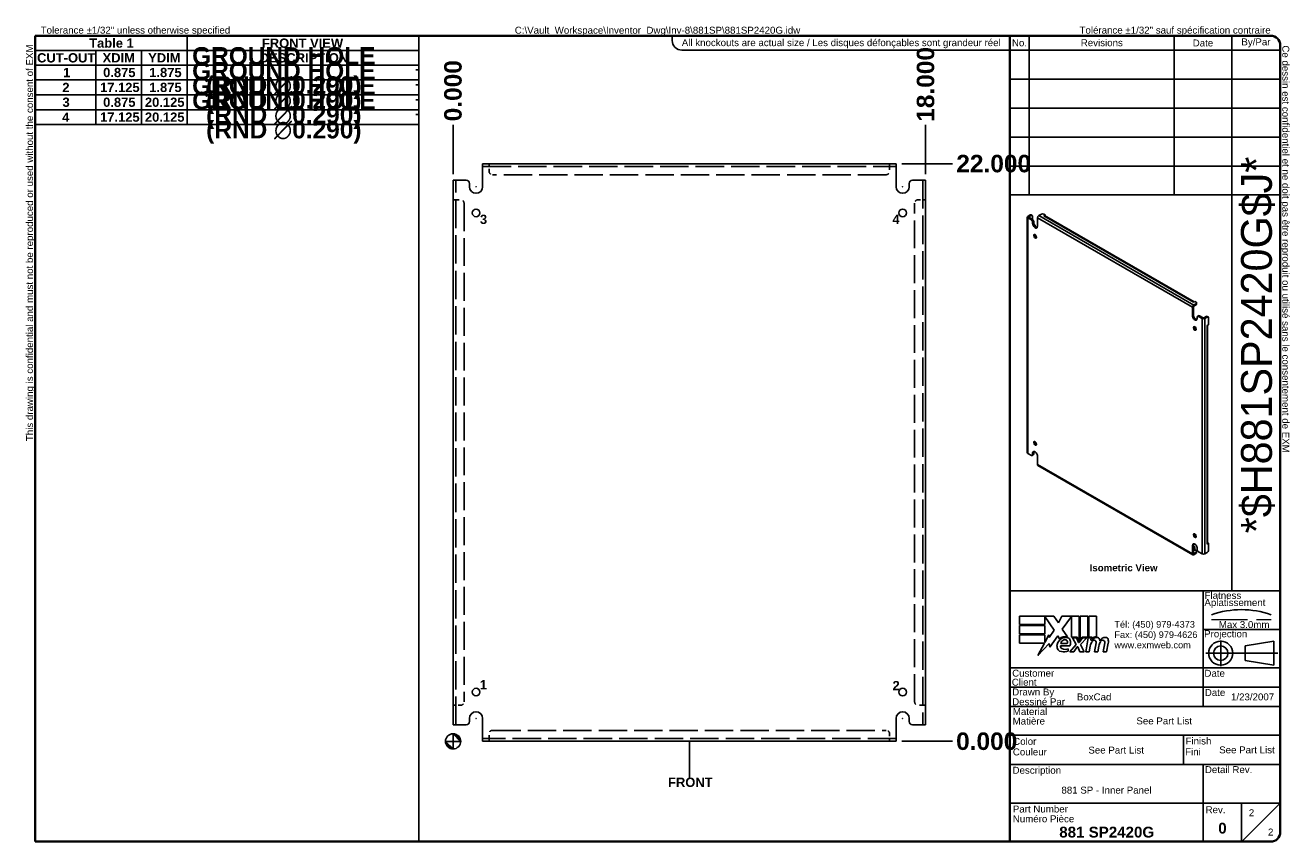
# Model space of a CAD drawing. Header units: inches. Extents: x 2.1 to 50.3, y 1.4 to 32.5.
import ezdxf
from ezdxf.enums import TextEntityAlignment as Align

# ---------------------------------------------------------------- set-up
doc = ezdxf.new("R2010")
doc.units = ezdxf.units.IN
doc.header["$LTSCALE"] = 5.555556
doc.header["$MEASUREMENT"] = 0
for name, pattern in [('CHAIN', [0.7087, 0.4724, -0.0591, 0.1181, -0.0591]), ('DASHED', [0.2067, 0.1654, -0.0413]), ('DASHED_SPACE', [0.2067, 0.1654, -0.0413])]:
    doc.linetypes.add(name, pattern=pattern)
doc.layers.get('0').update_dxf_attribs({"lineweight": 25})
for name, color, linetype, lineweight in [('Centerline(ANSI)', 7, 'Continuous', 25), ('Dimensions(ANSI)', 7, 'Continuous', 25), ('Hidden Edges(ANSI)', 7, 'DASHED_SPACE', 25), ('Sketch Geometry(ANSI)', 7, 'Continuous', 25), ('Symbols(ANSI)', 7, 'Continuous', 25), ('Visible Edges(ANSI)', 7, 'Continuous', 25), ('Visible Tangent Edges(ANSI)', 7, 'Continuous', 25), ('Work Point(ANSI)', 7, 'Continuous', 25)]:
    doc.layers.add(name, color=color, linetype=linetype, lineweight=lineweight)
doc.styles.add('Current-ANSI', font='arial.ttf')
doc.styles.add('Dimension-ANSI', font='arialbd.ttf')
doc.styles.add('Text Style44', font='arialbd.ttf')
doc.styles.add('Text Style83', font='FRE3OF9X.TTF')
doc.dimstyles.new('INCH-ANSI', dxfattribs={"dimscale": 5.555556, "dimtxt": 0.12, "dimasz": 0.098425, "dimexe": 0.04, "dimexo": 0.04, "dimgap": 0.031496, "dimtad": 0, "dimtih": 1, "dimtoh": 1, "dimdec": 3, "dimrnd": 1e-08, "dimzin": 0, "dimdsep": 46, "dimtxsty": 'Dimension-ANSI', "dimcen": 0.09, "dimdle": 0.312, "dimclrd": 179, "dimclre": 179, "dimclrt": 7, "dimadec": 1, "dimazin": 0, "dimtfac": 1, "dimtdec": 3, "dimtofl": 0, "dimtmove": 0, "dimatfit": 3, "dimfxl": 1, "dimtolj": 1, "dimtzin": 4, "dimlwd": 25, "dimlwe": 25, "dimarcsym": 0})
doc.dimstyles.new('INCH-ANSI-VERTICAL', dxfattribs={"dimscale": 5.555556, "dimtxt": 0.12, "dimasz": 0.098425, "dimexe": 0.04, "dimexo": 0.04, "dimgap": 0.031496, "dimtad": 0, "dimtih": 1, "dimtoh": 1, "dimdec": 3, "dimrnd": 1e-08, "dimzin": 0, "dimdsep": 46, "dimtxsty": 'Dimension-ANSI', "dimcen": 0.09, "dimdle": 0.312, "dimclrd": 179, "dimclre": 179, "dimclrt": 7, "dimadec": 1, "dimazin": 0, "dimtfac": 1, "dimtdec": 3, "dimtofl": 0, "dimtmove": 0, "dimatfit": 3, "dimfxl": 1, "dimtolj": 1, "dimtzin": 4, "dimlwd": 25, "dimlwe": 25, "dimarcsym": 0})

# ---------------------------------------------------------------- blocks, each defined once
blk = doc.blocks.new('Origin Indicator Symbol1')
at = {"layer": 'Dimensions(ANSI)'}
h = blk.add_hatch(color=7, dxfattribs=at)
edge = h.paths.add_edge_path(flags=0)
edge.add_line((5.85, 1.653), (5.948, 1.554))
edge.add_arc((5.85, 1.554), 0.0984, 0, 90)
h = blk.add_hatch(color=7, dxfattribs=at)
edge = h.paths.add_edge_path(flags=0)
edge.add_line((5.85, 1.456), (5.751, 1.554))
edge.add_arc((5.85, 1.554), 0.0984, 180, 270)
at = {"layer": 'Dimensions(ANSI)', "color": 7, "linetype": 'Continuous'}
for p, q in [((5.85, 1.653), (5.948, 1.554)), ((5.85, 1.456), (5.751, 1.554))]:
    blk.add_line(p, q, dxfattribs=at)
at = {"layer": 'Dimensions(ANSI)', "color": 7, "linetype": 'Continuous', "flags": 128}
for points in [[(5.85, 1.554), (5.948, 1.554), (5.85, 1.653), (5.85, 1.554)], [(5.85, 1.554), (5.85, 1.653), (5.85, 1.456), (5.85, 1.554)], [(5.85, 1.554), (5.85, 1.456), (5.751, 1.554), (5.85, 1.554)], [(5.85, 1.554), (5.751, 1.554), (5.85, 1.554), (5.85, 1.554)]]:
    blk.add_lwpolyline(points, dxfattribs=at)
at = {"layer": 'Dimensions(ANSI)', "color": 7, "linetype": 'Continuous'}
blk.add_circle((5.85, 1.554), 0.0984, dxfattribs=at)
for start, end in [(0, 90), (180, 270)]:
    blk.add_arc((5.85, 1.554), 0.0984, start, end, dxfattribs=at)
at = {"layer": 'Dimensions(ANSI)', "color": 7}
for points in [[(5.85, 1.554), (5.948, 1.554), (5.85, 1.653), (5.85, 1.554)], [(5.85, 1.554), (5.85, 1.653), (5.85, 1.456), (5.85, 1.554)], [(5.85, 1.554), (5.85, 1.456), (5.751, 1.554), (5.85, 1.554)], [(5.85, 1.554), (5.751, 1.554), (5.85, 1.554)]]:
    blk.add_solid(points, dxfattribs=at)
blk = doc.blocks.new('Datum Identifier4')
at = {"layer": 'Symbols(ANSI)', "color": 7, "linetype": 'Continuous', "lineweight": 25}
for p, q in [((8.91, 1.456), (8.91, 1.554)), ((8.91, 1.456), (8.91, 1.27)), ((8.91, 1.27), (8.91, 1.086))]:
    blk.add_line(p, q, dxfattribs=at)
at = {"layer": 'Symbols(ANSI)', "color": 7, "insert": (8.634, 0.962), "char_height": 0.12, "attachment_point": 7, "line_spacing_factor": 0.25, "style": 'Dimension-ANSI'}
blk.add_mtext('FRONT', dxfattribs=at)
blk = doc.blocks.new('Hole Table1')
at = {"layer": 'Symbols(ANSI)'}
for p, q in [((0.438, 9.541), (0.438, 10.692)), ((0.438, 10.692), (5.407, 10.692)), ((5.407, 10.692), (5.407, 9.541)), ((0.438, 10.501), (1.225, 10.501)), ((1.225, 10.501), (1.225, 10.311)), ((1.225, 10.501), (1.816, 10.501)), ((1.225, 10.501), (1.225, 10.311)), ((1.816, 10.501), (1.816, 10.311)), ((1.816, 10.501), (2.406, 10.501)), ((1.816, 10.501), (1.816, 10.311)), ((2.406, 10.501), (2.406, 10.311)), ((2.406, 10.501), (5.407, 10.501)), ((2.406, 10.501), (2.406, 10.311)), ((0.438, 10.311), (1.225, 10.311)), ((0.438, 10.311), (1.225, 10.311)), ((1.225, 10.311), (1.816, 10.311)), ((1.225, 10.311), (1.225, 10.119)), ((1.225, 10.311), (1.816, 10.311)), ((1.225, 10.311), (1.225, 10.119)), ((1.816, 10.311), (2.406, 10.311)), ((1.816, 10.311), (1.816, 10.119)), ((1.816, 10.311), (2.406, 10.311)), ((1.816, 10.311), (1.816, 10.119)), ((2.406, 10.311), (5.407, 10.311)), ((2.406, 10.311), (2.406, 10.119)), ((2.406, 10.311), (5.407, 10.311)), ((2.406, 10.311), (2.406, 10.119)), ((0.438, 10.119), (1.225, 10.119)), ((0.438, 10.119), (1.225, 10.119)), ((1.225, 10.119), (1.816, 10.119)), ((1.225, 10.119), (1.225, 9.926)), ((1.225, 10.119), (1.816, 10.119)), ((1.225, 10.119), (1.225, 9.926)), ((1.816, 10.119), (2.406, 10.119)), ((1.816, 10.119), (1.816, 9.926)), ((1.816, 10.119), (2.406, 10.119)), ((1.816, 10.119), (1.816, 9.926)), ((2.406, 10.119), (5.407, 10.119)), ((2.406, 10.119), (2.406, 9.926)), ((2.406, 10.119), (5.407, 10.119)), ((2.406, 10.119), (2.406, 9.926)), ((0.438, 9.926), (1.225, 9.926)), ((0.438, 9.926), (1.225, 9.926)), ((1.225, 9.926), (1.816, 9.926)), ((1.225, 9.926), (1.225, 9.733)), ((1.225, 9.926), (1.816, 9.926)), ((1.225, 9.926), (1.225, 9.733)), ((1.816, 9.926), (2.406, 9.926)), ((1.816, 9.926), (1.816, 9.733)), ((1.816, 9.926), (2.406, 9.926)), ((1.816, 9.926), (1.816, 9.733)), ((2.406, 9.926), (5.407, 9.926)), ((2.406, 9.926), (2.406, 9.733)), ((2.406, 9.926), (5.407, 9.926)), ((2.406, 9.926), (2.406, 9.733)), ((0.438, 9.733), (1.225, 9.733)), ((0.438, 9.733), (1.225, 9.733)), ((1.225, 9.733), (1.816, 9.733)), ((1.225, 9.733), (1.225, 9.541)), ((1.225, 9.733), (1.816, 9.733)), ((1.225, 9.733), (1.225, 9.541)), ((1.816, 9.733), (2.406, 9.733)), ((1.816, 9.733), (1.816, 9.541)), ((1.816, 9.733), (2.406, 9.733)), ((1.816, 9.733), (1.816, 9.541)), ((2.406, 9.733), (5.407, 9.733)), ((2.406, 9.733), (2.406, 9.541)), ((2.406, 9.733), (5.407, 9.733)), ((2.406, 9.733), (2.406, 9.541)), ((0.438, 9.541), (1.225, 9.541)), ((5.407, 9.541), (0.438, 9.541)), ((1.225, 9.541), (1.816, 9.541)), ((1.816, 9.541), (2.406, 9.541)), ((2.406, 9.541), (5.407, 9.541))]:
    blk.add_line(p, q, dxfattribs=at)
at = {"layer": 'Symbols(ANSI)', "color": 7, "char_height": 0.12, "attachment_point": 7, "line_spacing_factor": 0.25, "style": 'Dimension-ANSI'}
for s, insert in [('                                          FRONT VIEW', (1.418, 10.534)), ('CUT-OUT', (0.463, 10.344)), ('XDIM', (1.311, 10.346)), ('YDIM', (1.901, 10.346)), ('DESCRIPTION', (3.346, 10.344)), ('1', (0.799, 10.155)), ('0.875', (1.318, 10.154)), ('1.875', (1.915, 10.154)), ('-', (5.361, 10.204)), ('2', (0.79, 9.962)), ('17.125', (1.278, 9.961)), ('1.875', (1.915, 9.961)), ('-', (5.361, 10.011)), ('3', (0.792, 9.769)), ('0.875', (1.318, 9.769)), ('20.125', (1.859, 9.769)), ('-', (5.361, 9.818)), ('4', (0.788, 9.577)), ('17.125', (1.278, 9.576)), ('20.125', (1.859, 9.576)), ('-', (5.361, 9.626))]:
    blk.add_mtext(s, dxfattribs=dict(at, insert=insert))
blk = doc.blocks.new('Leader Text1')
at = {"layer": 'Symbols(ANSI)', "color": 7, "insert": (6.198, 8.252), "char_height": 0.12, "attachment_point": 7, "line_spacing_factor": 0.25, "style": 'Dimension-ANSI'}
blk.add_mtext('3', dxfattribs=at)
blk = doc.blocks.new('Leader Text2')
at = {"layer": 'Symbols(ANSI)', "color": 7, "insert": (11.539, 8.253), "char_height": 0.12, "attachment_point": 7, "line_spacing_factor": 0.25, "style": 'Dimension-ANSI'}
blk.add_mtext('4', dxfattribs=at)
blk = doc.blocks.new('Leader Text3')
at = {"layer": 'Symbols(ANSI)', "color": 7, "insert": (6.196, 2.227), "char_height": 0.12, "attachment_point": 7, "line_spacing_factor": 0.25, "style": 'Dimension-ANSI'}
blk.add_mtext('1', dxfattribs=at)
blk = doc.blocks.new('Leader Text4')
at = {"layer": 'Symbols(ANSI)', "color": 7, "insert": (11.541, 2.216), "char_height": 0.12, "attachment_point": 7, "line_spacing_factor": 0.25, "style": 'Dimension-ANSI'}
blk.add_mtext('2', dxfattribs=at)
blk = doc.blocks.new('*D15')
at = {"layer": 'Defpoints', "color": 0, "linetype": 'Continuous', "transparency": 16777216}
for p in [(18.349, 28.719), (18.349, 26.612), (18.349, 26.612)]:
    blk.add_point(p, dxfattribs=at)
at = {"layer": 'Dimensions(ANSI)', "color": 179, "linetype": 'Continuous', "lineweight": 25, "transparency": 16777216}
blk.add_line((18.349, 26.834), (18.349, 28.719), dxfattribs=at)
at = {"layer": 'Dimensions(ANSI)', "color": 7, "linetype": 'Continuous', "lineweight": 25, "transparency": 16777216, "insert": (18.349, 30.016), "char_height": 0.6667, "attachment_point": 5, "rotation": 90, "style": 'Dimension-ANSI'}
blk.add_mtext('\\A1;0.000', dxfattribs=at)
blk = doc.blocks.new('*D16')
at = {"layer": 'Defpoints', "color": 0, "linetype": 'Continuous', "transparency": 16777216}
for p in [(36.349, 28.719), (18.349, 26.612), (36.349, 26.612)]:
    blk.add_point(p, dxfattribs=at)
at = {"layer": 'Dimensions(ANSI)', "color": 179, "linetype": 'Continuous', "lineweight": 25, "transparency": 16777216}
blk.add_line((36.349, 26.834), (36.349, 28.719), dxfattribs=at)
at = {"layer": 'Dimensions(ANSI)', "color": 7, "linetype": 'Continuous', "lineweight": 25, "transparency": 16777216, "insert": (36.349, 30.258), "char_height": 0.6667, "attachment_point": 5, "rotation": 90, "style": 'Dimension-ANSI'}
blk.add_mtext('\\A1;18.000', dxfattribs=at)
blk = doc.blocks.new('*D17')
at = {"layer": 'Defpoints', "color": 0, "linetype": 'Continuous', "transparency": 16777216}
for p in [(35.224, 5.237), (35.224, 5.237), (37.377, 5.237)]:
    blk.add_point(p, dxfattribs=at)
at = {"layer": 'Dimensions(ANSI)', "color": 179, "linetype": 'Continuous', "lineweight": 25, "transparency": 16777216}
blk.add_line((35.446, 5.237), (37.377, 5.237), dxfattribs=at)
at = {"layer": 'Dimensions(ANSI)', "color": 7, "linetype": 'Continuous', "lineweight": 25, "transparency": 16777216, "insert": (38.675, 5.237), "char_height": 0.6667, "attachment_point": 5, "style": 'Dimension-ANSI'}
blk.add_mtext('\\A1;0.000', dxfattribs=at)
blk = doc.blocks.new('*D18')
at = {"layer": 'Defpoints', "color": 0, "linetype": 'Continuous', "transparency": 16777216}
for p in [(35.224, 27.237), (37.377, 27.237), (35.224, 5.237)]:
    blk.add_point(p, dxfattribs=at)
at = {"layer": 'Dimensions(ANSI)', "color": 179, "linetype": 'Continuous', "lineweight": 25, "transparency": 16777216}
blk.add_line((35.446, 27.237), (37.377, 27.237), dxfattribs=at)
at = {"layer": 'Dimensions(ANSI)', "color": 7, "linetype": 'Continuous', "lineweight": 25, "transparency": 16777216, "insert": (38.942, 27.237), "char_height": 0.6667, "attachment_point": 5, "style": 'Dimension-ANSI'}
blk.add_mtext('\\A1;22.000', dxfattribs=at)
blk = doc.blocks.new('Hole Table2')
at = {"layer": 'Symbols(ANSI)'}
for p, q in [((0.437, 9.541), (0.437, 10.692)), ((0.437, 10.692), (2.406, 10.692)), ((2.406, 10.692), (2.406, 9.541)), ((0.437, 10.501), (1.225, 10.501)), ((1.225, 10.501), (1.225, 10.311)), ((1.225, 10.501), (1.815, 10.501)), ((1.225, 10.501), (1.225, 10.311)), ((1.815, 10.501), (1.815, 10.311)), ((1.815, 10.501), (2.406, 10.501)), ((1.815, 10.501), (1.815, 10.311)), ((0.437, 10.311), (1.225, 10.311)), ((0.437, 10.311), (1.225, 10.311)), ((1.225, 10.311), (1.815, 10.311)), ((1.225, 10.311), (1.225, 10.119)), ((1.225, 10.311), (1.815, 10.311)), ((1.225, 10.311), (1.225, 10.119)), ((1.815, 10.311), (2.406, 10.311)), ((1.815, 10.311), (1.815, 10.119)), ((1.815, 10.311), (2.406, 10.311)), ((1.815, 10.311), (1.815, 10.119)), ((0.437, 10.119), (1.225, 10.119)), ((0.437, 10.119), (1.225, 10.119)), ((1.225, 10.119), (1.815, 10.119)), ((1.225, 10.119), (1.225, 9.926)), ((1.225, 10.119), (1.815, 10.119)), ((1.225, 10.119), (1.225, 9.926)), ((1.815, 10.119), (2.406, 10.119)), ((1.815, 10.119), (1.815, 9.926)), ((1.815, 10.119), (2.406, 10.119)), ((1.815, 10.119), (1.815, 9.926)), ((0.437, 9.926), (1.225, 9.926)), ((0.437, 9.926), (1.225, 9.926)), ((1.225, 9.926), (1.815, 9.926)), ((1.225, 9.926), (1.225, 9.733)), ((1.225, 9.926), (1.815, 9.926)), ((1.225, 9.926), (1.225, 9.733)), ((1.815, 9.926), (2.406, 9.926)), ((1.815, 9.926), (1.815, 9.733)), ((1.815, 9.926), (2.406, 9.926)), ((1.815, 9.926), (1.815, 9.733)), ((0.437, 9.733), (1.225, 9.733)), ((0.437, 9.733), (1.225, 9.733)), ((1.225, 9.733), (1.815, 9.733)), ((1.225, 9.733), (1.225, 9.541)), ((1.225, 9.733), (1.815, 9.733)), ((1.225, 9.733), (1.225, 9.541)), ((1.815, 9.733), (2.406, 9.733)), ((1.815, 9.733), (1.815, 9.541)), ((1.815, 9.733), (2.406, 9.733)), ((1.815, 9.733), (1.815, 9.541)), ((0.437, 9.541), (1.225, 9.541)), ((2.406, 9.541), (0.437, 9.541)), ((1.225, 9.541), (1.815, 9.541)), ((1.815, 9.541), (2.406, 9.541))]:
    blk.add_line(p, q, dxfattribs=at)
at = {"layer": 'Symbols(ANSI)', "color": 7, "char_height": 0.12, "attachment_point": 7, "line_spacing_factor": 0.25, "style": 'Dimension-ANSI'}
for s, insert in [('Table 1', (1.137, 10.535)), ('CUT-OUT', (0.462, 10.344)), ('XDIM', (1.311, 10.346)), ('YDIM', (1.901, 10.346)), ('1', (0.799, 10.155)), ('0.875', (1.318, 10.154)), ('1.875', (1.915, 10.154)), ('2', (0.789, 9.962)), ('17.125', (1.278, 9.961)), ('1.875', (1.915, 9.961)), ('3', (0.791, 9.769)), ('0.875', (1.318, 9.769)), ('20.125', (1.859, 9.769)), ('4', (0.788, 9.577)), ('17.125', (1.278, 9.576)), ('20.125', (1.859, 9.576))]:
    blk.add_mtext(s, dxfattribs=dict(at, insert=insert))
blk = doc.blocks.new('Leader Text5')
at = {"layer": 'Symbols(ANSI)', "color": 7, "insert": (6.196, 2.227), "char_height": 0.12, "attachment_point": 7, "line_spacing_factor": 0.25, "style": 'Dimension-ANSI'}
blk.add_mtext('1', dxfattribs=at)
blk = doc.blocks.new('Title Blocks EXM - ANSI B')
for p, q in [((13.372, 3.063), (13.372, 3.17)), ((13.372, 3.17), (13.818, 3.17)), ((13.824, 2.989), (13.701, 3.168)), ((13.701, 3.168), (13.701, 3.063)), ((13.818, 3.17), (13.877, 3.083)), ((13.877, 3.083), (13.923, 3.17)), ((13.923, 3.17), (14.146, 3.17)), ((14.046, 3.166), (13.924, 3.002)), ((14.046, 2.9), (14.046, 3.166)), ((14.146, 3.17), (14.146, 2.842)), ((14.16, 3.17), (14.259, 3.17)), ((14.16, 2.866), (14.16, 3.17)), ((14.259, 3.17), (14.259, 2.9)), ((14.273, 3.17), (14.372, 3.17)), ((14.273, 2.9), (14.273, 3.17)), ((14.372, 3.17), (14.372, 2.905)), ((13.701, 3.063), (13.372, 3.063)), ((13.372, 3.049), (13.701, 3.049)), ((13.372, 2.942), (13.372, 3.049)), ((13.701, 3.049), (13.701, 2.942)), ((13.758, 2.895), (13.824, 2.989)), ((13.924, 3.002), (13.993, 2.903)), ((13.701, 2.942), (13.372, 2.942)), ((13.372, 2.82), (13.372, 2.927)), ((13.372, 2.927), (13.701, 2.927)), ((13.695, 2.82), (13.372, 2.82)), ((13.612, 2.661), (13.695, 2.82)), ((13.758, 2.815), (13.612, 2.661)), ((13.701, 2.831), (13.752, 2.929)), ((13.701, 2.927), (13.701, 2.831)), ((13.752, 2.929), (13.758, 2.895)), ((13.765, 2.768), (13.758, 2.815)), ((13.87, 2.914), (13.765, 2.768)), ((13.893, 2.876), (13.87, 2.914)), ((13.905, 2.788), (14.027, 2.788)), ((13.91, 2.818), (13.99, 2.818)), ((14.023, 2.709), (14.105, 2.802)), ((14.121, 2.9), (14.046, 2.9)), ((14.059, 2.891), (14.113, 2.891)), ((14.105, 2.802), (14.059, 2.891)), ((14.113, 2.891), (14.139, 2.83)), ((14.146, 2.842), (14.121, 2.9)), ((14.139, 2.83), (14.146, 2.83)), ((14.146, 2.83), (14.19, 2.891)), ((14.185, 2.9), (14.16, 2.866)), ((14.245, 2.891), (14.164, 2.803)), ((14.164, 2.803), (14.209, 2.709)), ((14.259, 2.9), (14.185, 2.9)), ((14.19, 2.891), (14.245, 2.891)), ((14.232, 2.709), (14.264, 2.891)), ((14.264, 2.891), (14.302, 2.891)), ((14.314, 2.9), (14.273, 2.9)), ((14.302, 2.891), (14.299, 2.859)), ((14.299, 2.859), (14.309, 2.859)), ((14.312, 2.88), (14.314, 2.9)), ((14.345, 2.709), (14.365, 2.824)), ((14.457, 2.709), (14.477, 2.824)), ((14.523, 2.823), (14.501, 2.709)), ((14.005, 2.718), (14.005, 2.748)), ((14.077, 2.709), (14.023, 2.709)), ((14.122, 2.774), (14.077, 2.709)), ((14.13, 2.774), (14.122, 2.774)), ((14.155, 2.709), (14.13, 2.774)), ((14.209, 2.709), (14.155, 2.709)), ((14.276, 2.709), (14.232, 2.709)), ((14.289, 2.784), (14.276, 2.709)), ((14.389, 2.709), (14.345, 2.709)), ((14.402, 2.784), (14.389, 2.709)), ((14.501, 2.709), (14.457, 2.709))]:
    blk.add_line(p, q)
for centre, radius, start, end in [((13.991, 2.772), 0.133, 134.1684, 176.5646), ((13.968, 2.796), 0.11, 77.079, 133.1785), ((13.968, 2.796), 0.0996, 80.4085, 134.1684), ((13.936, 2.779), 0.032, 163.5261, 244.6784), ((13.965, 2.811), 0.056, 109.3797, 172.9975), ((13.959, 2.83), 0.0365, 51.1652, 109.3797), ((13.962, 2.833), 0.0318, 331.4547, 51.1652), ((13.981, 2.843), 0.0507, 23.8445, 85.0802), ((13.941, 2.826), 0.094, 336.1555, 23.8445), ((14.442, 2.757), 0.155, 147.5992, 170), ((14.376, 2.816), 0.08, 89.4776, 147.4114), ((14.346, 2.818), 0.042, 96.03, 147.5992), ((14.37, 2.825), 0.08, 88.7952, 136.5849), ((14.344, 2.839), 0.02, 23.5571, 96.03), ((14.325, 2.831), 0.041, 350, 23.5571), ((14.377, 2.862), 0.0338, 16.9928, 89.4776), ((14.555, 2.759), 0.155, 148.5584, 170.8257), ((14.317, 2.844), 0.096, 3.6169, 16.9928), ((14.486, 2.814), 0.0819, 89.6788, 153.9508), ((14.458, 2.818), 0.042, 96.1027, 147.6083), ((14.456, 2.839), 0.02, 23.5487, 96.1027), ((14.437, 2.831), 0.041, 349.9922, 23.5487), ((14.487, 2.861), 0.035, 18.4748, 89.6788), ((14.429, 2.842), 0.096, 349, 18.4748), ((13.925, 2.776), 0.0658, 176.5646, 261.5605), ((13.945, 2.911), 0.202, 261.5605, 287.3343), ((13.966, 2.842), 0.102, 244.6784, 292.5609)]:
    blk.add_arc(centre, radius, start, end)
at = {"layer": 'Centerline(ANSI)', "linetype": 'DASHED', "lineweight": 18, "ltscale": 0.507983}
blk.add_line((15.861, 3.128), (16.632, 3.128), dxfattribs=at)
at = {"layer": 'Centerline(ANSI)', "linetype": 'CHAIN', "ltscale": 0.185148}
blk.add_line((15.979, 2.855), (15.979, 2.521), dxfattribs=at)
at = {"layer": 'Centerline(ANSI)', "linetype": 'CHAIN', "ltscale": 0.437897}
blk.add_line((15.786, 2.691), (16.717, 2.691), dxfattribs=at)
at = {"layer": 'Sketch Geometry(ANSI)'}
for p, q in [((13.25, 10.687), (16.625, 10.687)), ((13.5, 10.687), (13.5, 8.625)), ((15.375, 10.687), (15.375, 8.625)), ((16.125, 10.687), (16.125, 3.5)), ((13.25, 10.5), (16.75, 10.5)), ((16.75, 10.562), (16.75, 0.375)), ((13.25, 10.125), (16.75, 10.125)), ((13.25, 9.75), (16.75, 9.75)), ((16.75, 9.375), (13.25, 9.375)), ((13.25, 9), (16.75, 9)), ((16.75, 9), (16.75, 8.625)), ((13.25, 8.625), (16.75, 8.625)), ((16.75, 3.5), (13.25, 3.5)), ((15.75, 2), (15.75, 3.5)), ((15.75, 3), (16.75, 3)), ((16.669, 2.847), (16.294, 2.785)), ((16.669, 2.535), (16.669, 2.847)), ((16.294, 2.785), (16.294, 2.598)), ((16.75, 2.5), (13.25, 2.5)), ((16.294, 2.598), (16.669, 2.535)), ((16.75, 2.25), (13.25, 2.25)), ((16.75, 2), (13.25, 2)), ((13.25, 1.629), (16.75, 1.629)), ((15.499, 1.629), (15.499, 1.25)), ((13.25, 1.25), (16.75, 1.25)), ((15.75, 1.25), (15.75, 0.75)), ((15.75, 0.75), (13.25, 0.75)), ((16.25, 0.75), (15.75, 0.75)), ((15.75, 0.75), (15.75, 0.25)), ((16.25, 0.25), (16.25, 0.75)), ((16.25, 0.75), (16.75, 0.75)), ((16.25, 0.25), (16.75, 0.75)), ((16.625, 0.25), (13.25, 0.25))]:
    blk.add_line(p, q, dxfattribs=at)
at = {"layer": 'Sketch Geometry(ANSI)', "linetype": 'Continuous', "lineweight": 35}
for p, q in [((13.25, 8.625), (13.25, 10.687)), ((13.25, 8.625), (13.25, 3.5)), ((13.25, 0.25), (13.25, 3.5))]:
    blk.add_line(p, q, dxfattribs=at)
at = {"layer": 'Sketch Geometry(ANSI)'}
for radius in [0.156, 0.0935]:
    blk.add_circle((15.979, 2.691), radius, dxfattribs=at)
for centre, radius, start, end in [((16.625, 10.562), 0.125, 0, 90), ((16.247, 2.112), 1.143, 70.2973, 109.7027), ((16.625, 0.375), 0.125, 270, 0)]:
    blk.add_arc(centre, radius, start, end, dxfattribs=at)
at = {"layer": 'Symbols(ANSI)', "color": 7, "char_height": 0.09, "style": 'Current-ANSI'}
for s, insert, width, attachment_point in [('Revisions', (14.439, 10.596), 1.87331, 5), ('By/Par', (16.435, 10.594), 0.62202, 5), ('No.', (13.373, 10.595), 0.25039, 5), ('Date', (15.749, 10.593), 0.75135, 5), ('Date', (15.773, 2.136), 0.26554, 7), ('Rev.', (15.783, 0.618), 0.25854, 7)]:
    blk.add_mtext(s, dxfattribs=dict(at, insert=insert, width=width, attachment_point=attachment_point))
for s, insert, attachment_point in [('\\fArial|b1|i0;\\H0.0900;Isometric View', (14.281, 3.842), 1), ('Flatness', (15.77, 3.393), 7), ('Aplatissement', (15.768, 3.275), 7), ('Max 3.0mm', (15.954, 3.015), 7), ('Projection', (15.764, 2.87), 7), ('Customer', (13.278, 2.386), 7), ('Date', (15.768, 2.385), 7), ('Client', (13.273, 2.269), 7), ('Drawn By', (13.278, 2.117), 7), ('Dessiné Par', (13.278, 2.016), 7), ('Material', (13.286, 1.889), 7), ('Matière', (13.284, 1.766), 7), ('Couleur', (13.287, 1.366), 7), ('Color', (13.291, 1.503), 7), ('Fini', (15.518, 1.37), 7), ('Finish', (15.523, 1.508), 7), ('Description', (13.283, 1.103), 7), ('Detail Rev.', (15.774, 1.137), 7), ('Part Number', (13.287, 0.627), 7), ('Numéro Pièce', (13.286, 0.5), 7)]:
    blk.add_mtext(s, dxfattribs=dict(at, insert=insert, attachment_point=attachment_point))
at = {"layer": 'Symbols(ANSI)', "color": 7, "insert": (14.602, 3.107), "char_height": 0.085, "attachment_point": 1, "line_spacing_factor": 0.944221, "style": 'Current-ANSI'}
blk.add_mtext('\\fArial|b0|i0;\\H0.0850;Tél: (450) 979-4373\\PFax: (450) 979-4626\\Pwww.exmweb.com', dxfattribs=at)
at = {"layer": 'Symbols(ANSI)', "color": 7, "style": 'Current-ANSI'}
for tag, p in [('REV1', (13.375, 10.313)), ('REV1DATE', (15.75, 10.31)), ('REV1BY', (16.437, 10.313)), ('REV2', (13.373, 9.938)), ('REV2DATE', (15.747, 9.941)), ('REV2BY', (16.437, 9.938)), ('REV3', (13.374, 9.563)), ('REV3DATE', (15.752, 9.563)), ('REV3BY', (16.437, 9.564)), ('REV4', (13.377, 9.188)), ('REV4DATE', (15.752, 9.188)), ('REV4BY', (16.441, 9.188)), ('REV5', (13.373, 8.813)), ('REV5DATE', (15.752, 8.813)), ('REV5BY', (16.438, 8.811)), ('MFG_APPROVED_DATE', (16.393, 2.374)), ('DETAIL_REV', (16.249, 0.926))]:
    blk.add_attdef(tag, text='', height=0.09, dxfattribs=at).set_placement(p, align=Align.MIDDLE_CENTER)
for tag, p in [('REV1DESC', (13.526, 10.31)), ('REV2DESC', (13.525, 9.937)), ('REV3DESC', (13.528, 9.564)), ('REV4DESC', (13.533, 9.19)), ('REV5DESC', (13.532, 8.811)), ('COMPANY', (14.12, 2.375))]:
    blk.add_attdef(tag, text='', height=0.09, dxfattribs=at).set_placement(p, align=Align.MIDDLE_LEFT)
at = {"layer": 'Symbols(ANSI)', "color": 7, "style": 'Text Style83'}
blk.add_attdef('BARCODE_001', (16.642, 4.244), '', height=0.4, rotation=90, dxfattribs=at)
at = {"layer": 'Symbols(ANSI)', "color": 7}
for tag, p, height, style in [('AUTHOR_001', (14.116, 2.08), 0.09, 'Current-ANSI'), ('IDW_DATE_001', (16.112, 2.08), 0.09, 'Current-ANSI'), ('MATERIEL_001', (14.887, 1.769), 0.09, 'Current-ANSI'), ('COLOR_001', (14.265, 1.391), 0.09, 'Current-ANSI'), ('FINISH_001', (15.959, 1.394), 0.09, 'Current-ANSI'), ('IDW_DESC_001', (13.916, 0.873), 0.09, 'Current-ANSI'), ('Sheet_Number_001', (16.343, 0.58), 0.09, 'Current-ANSI'), ('IDW_REV_001', (15.947, 0.355), 0.14, 'Text Style44'), ('IDW_NAME_001', (13.888, 0.304), 0.14, 'Text Style44'), ('Number_of_sheets_001', (16.591, 0.33), 0.09, 'Current-ANSI')]:
    blk.add_attdef(tag, p, '', height=height, dxfattribs=dict(at, style=style))
blk = doc.blocks.new('Borders EXM - B (Inch) - B')
at = {"layer": 'Sketch Geometry(ANSI)', "linetype": 'Continuous', "lineweight": 35}
for p, q in [((16.438, 10.692), (0.437, 10.692)), ((0.437, 10.692), (0.437, 0.255)), ((16.562, 0.38), (16.562, 10.567)), ((0.437, 0.255), (16.438, 0.255))]:
    blk.add_line(p, q, dxfattribs=at)
at = {"layer": 'Sketch Geometry(ANSI)'}
for p, q in [((5.407, 10.692), (5.407, 0.255)), ((8.688, 10.63), (8.688, 10.692)), ((13.062, 10.692), (13.062, 10.505)), ((13.062, 10.505), (8.812, 10.505))]:
    blk.add_line(p, q, dxfattribs=at)
at = {"layer": 'Sketch Geometry(ANSI)', "linetype": 'Continuous', "lineweight": 35}
for centre, start, end in [((16.438, 10.567), 0, 90), ((16.438, 0.38), 270, 0)]:
    blk.add_arc(centre, 0.125, start, end, dxfattribs=at)
at = {"layer": 'Sketch Geometry(ANSI)'}
blk.add_arc((8.812, 10.63), 0.125, 180, 270, dxfattribs=at)
at = {"layer": 'Symbols(ANSI)', "color": 7, "char_height": 0.09, "style": 'Current-ANSI'}
for s, insert, attachment_point in [('Tolerance ±1/32" unless otherwise specified', (0.509, 10.692), 7), ('Tolérance ±1/32" sauf spécification contraire', (13.963, 10.692), 7), ('All knockouts are actual size / Les disques défonçables sont grandeur réel', (8.812, 10.647), 1)]:
    blk.add_mtext(s, dxfattribs=dict(at, insert=insert, attachment_point=attachment_point))
at = {"layer": 'Symbols(ANSI)', "color": 7, "char_height": 0.09, "attachment_point": 7, "style": 'Current-ANSI'}
for s, insert, rotation in [('This drawing is confidential and must not be reproduced or used without the consent of EXM', (0.437, 5.442), 90), ('Ce dessin est confidentiel et ne doit pas être reproduit ou utilisé sans le consentement de EXM', (16.562, 10.567), 270)]:
    blk.add_mtext(s, dxfattribs=dict(at, insert=insert, rotation=rotation))
at = {"layer": 'Symbols(ANSI)', "color": 7, "style": 'Current-ANSI'}
blk.add_attdef('FILENAME_AND_PATH_001', (6.649, 10.718), '', height=0.09, dxfattribs=at)

msp = doc.modelspace()

# ---------------------------------------------------------------- linework, layer by layer
at = {"layer": 'Hidden Edges(ANSI)', "ltscale": 1.177596}
for p, q in [((19.4739, 27.1319), (35.2239, 27.1319)), ((35.2239, 5.3419), (19.4739, 5.3419))]:
    msp.add_line(p, q, dxfattribs=at)
at = {"layer": 'Hidden Edges(ANSI)', "ltscale": 0.067898}
for p, q in [((19.7237, 27.1319), (19.7237, 27.2369)), ((19.7239, 27.1319), (19.7239, 27.2369)), ((34.9739, 27.1319), (34.9739, 27.2369)), ((34.9741, 27.1319), (34.9741, 27.2369)), ((18.4539, 25.8621), (18.3489, 25.8621)), ((18.4539, 25.8619), (18.3489, 25.8619)), ((36.2439, 25.8621), (36.3489, 25.8621)), ((36.2439, 25.8619), (36.3489, 25.8619)), ((18.4539, 6.6119), (18.3489, 6.6119)), ((18.4539, 6.6117), (18.3489, 6.6117)), ((36.2439, 6.6119), (36.3489, 6.6119)), ((36.2439, 6.6117), (36.3489, 6.6117)), ((19.7237, 5.3419), (19.7237, 5.2369)), ((19.7239, 5.3419), (19.7239, 5.2369)), ((34.9739, 5.3419), (34.9739, 5.2369)), ((34.9741, 5.3419), (34.9741, 5.2369))]:
    msp.add_line(p, q, dxfattribs=at)
at = {"layer": 'Hidden Edges(ANSI)', "ltscale": 0.031435}
for p, q in [((19.7239, 27.1319), (19.7239, 27.1009)), ((34.9739, 27.1319), (34.9739, 27.1009)), ((18.4539, 25.8619), (18.4849, 25.8619)), ((36.2439, 25.8619), (36.2129, 25.8619)), ((18.4539, 6.6119), (18.4849, 6.6119)), ((36.2439, 6.6119), (36.2129, 6.6119)), ((19.7239, 5.3419), (19.7239, 5.3729)), ((34.9739, 5.3419), (34.9739, 5.3729))]:
    msp.add_line(p, q, dxfattribs=at)
at = {"layer": 'Hidden Edges(ANSI)', "ltscale": 0.101573}
for p, q in [((19.7239, 26.9439), (19.7239, 27.1009)), ((34.9739, 27.1009), (34.9739, 26.9439)), ((18.4849, 25.8619), (18.6419, 25.8619)), ((36.0559, 25.8619), (36.2129, 25.8619)), ((18.6419, 6.6119), (18.4849, 6.6119)), ((36.2129, 6.6119), (36.0559, 6.6119)), ((19.7239, 5.3729), (19.7239, 5.5299)), ((34.9739, 5.5299), (34.9739, 5.3729))]:
    msp.add_line(p, q, dxfattribs=at)
at = {"layer": 'Hidden Edges(ANSI)', "ltscale": 1.176951}
for p, q in [((18.4539, 5.8619), (18.4539, 26.6119)), ((36.2439, 26.6119), (36.2439, 5.8619))]:
    msp.add_line(p, q, dxfattribs=at)
at = {"layer": 'Hidden Edges(ANSI)', "ltscale": 1.174926}
for p, q in [((34.8489, 26.8189), (19.8489, 26.8189)), ((19.8489, 5.6549), (34.8489, 5.6549))]:
    msp.add_line(p, q, dxfattribs=at)
at = {"layer": 'Hidden Edges(ANSI)', "ltscale": 1.157519}
for p, q in [((18.7669, 25.7369), (18.7669, 6.7369)), ((35.9309, 6.7369), (35.9309, 25.7369))]:
    msp.add_line(p, q, dxfattribs=at)
at = {"layer": 'Hidden Edges(ANSI)', "ltscale": 0.127055}
for centre, start, end in [((19.8489, 26.9439), 180, 270), ((34.8489, 26.9439), 270, 0), ((18.6419, 25.7369), 0, 90), ((36.0559, 25.7369), 90, 180), ((18.6419, 6.7369), 270, 0), ((36.0559, 6.7369), 180, 270), ((19.8489, 5.5299), 90, 180), ((34.8489, 5.5299), 0, 90)]:
    msp.add_arc(centre, 0.125, start, end, dxfattribs=at)
at = {"layer": 'Visible Edges(ANSI)'}
for p, q in [((35.2239, 27.2369), (19.4739, 27.2369)), ((19.4739, 27.2369), (19.4739, 27.1009)), ((19.4739, 27.1009), (19.4739, 26.3619)), ((35.2239, 27.2369), (35.2239, 27.1009)), ((35.2239, 26.3619), (35.2239, 27.1009)), ((18.3489, 26.6119), (18.4849, 26.6119)), ((18.3489, 26.6119), (18.3489, 5.8619)), ((18.8489, 26.6119), (18.4849, 26.6119)), ((36.2129, 26.6119), (35.8489, 26.6119)), ((36.3489, 26.6119), (36.2129, 26.6119)), ((36.3489, 5.8619), (36.3489, 26.6119)), ((18.9739, 26.3619), (18.9739, 26.4869)), ((35.7239, 26.4869), (35.7239, 26.3619)), ((40.221, 25.2034), (40.221, 16.234)), ((40.2421, 25.2328), (40.3361, 25.287)), ((40.3784, 25.0953), (40.2421, 25.174)), ((40.2814, 25.2101), (40.3754, 25.2643)), ((40.2814, 25.1967), (40.4177, 25.118)), ((40.3692, 25.2903), (40.4085, 25.2676)), ((40.4222, 25.2373), (40.4222, 25.1152)), ((40.6124, 25.1716), (40.6124, 24.8522)), ((40.7572, 25.3141), (40.6633, 25.2598)), ((40.8466, 25.2576), (40.8975, 25.2871)), ((40.8466, 25.2576), (40.8466, 25.2576)), ((40.8467, 25.2576), (40.8466, 25.2576)), ((40.8975, 25.2871), (40.8508, 25.3141)), ((46.5767, 21.9738), (40.8827, 25.2612)), ((40.8975, 25.2871), (40.8975, 25.2526)), ((40.4252, 24.9603), (40.4252, 25.0143)), ((40.4645, 25.037), (40.4645, 24.9829)), ((40.4712, 24.9389), (40.4926, 24.9265)), ((40.5394, 24.8455), (40.5394, 24.8338)), ((40.5394, 24.5201), (40.5394, 24.4486)), ((46.5084, 21.4481), (46.5084, 21.7676)), ((46.5477, 21.7903), (46.5477, 21.4708)), ((46.6065, 21.991), (46.5555, 21.9616)), ((46.5555, 21.9616), (46.5555, 21.9616)), ((46.5555, 21.9616), (46.5555, 21.9616)), ((46.5593, 21.8557), (46.6532, 21.91)), ((46.5593, 21.8104), (46.6532, 21.8646)), ((46.6532, 21.964), (46.6065, 21.991)), ((46.6726, 21.937), (46.6726, 21.8916)), ((46.6956, 21.3941), (46.6956, 21.3401)), ((46.7093, 21.4244), (46.7486, 21.4471)), ((46.8786, 21.3424), (46.7423, 21.4211)), ((46.7817, 21.4438), (46.9179, 21.3651)), ((47.0351, 21.4194), (46.9411, 21.3651)), ((47.0744, 21.3967), (46.9804, 21.3424)), ((47.1075, 21.4), (47.0682, 21.4227)), ((47.1212, 21.0996), (47.1212, 21.3697)), ((47.0702, 21.0701), (47.1212, 21.0996)), ((47.0702, 21.0701), (47.0702, 21.0701)), ((47.0703, 21.0701), (47.0702, 21.0701)), ((47.0914, 12.7784), (47.0914, 21.0824)), ((40.5257, 16.6022), (40.5145, 16.5957)), ((40.2421, 16.2046), (40.3784, 16.1259)), ((40.4115, 16.1226), (40.4508, 16.1453)), ((40.4252, 16.1529), (40.4252, 16.2069)), ((40.4645, 16.2296), (40.4645, 16.1756)), ((40.6124, 16.0989), (40.6124, 15.7794)), ((40.6273, 15.7465), (46.5233, 12.3424)), ((46.5084, 12.3754), (46.5084, 12.6948)), ((46.5477, 12.7175), (46.5477, 12.3981)), ((46.5477, 12.6959), (46.5597, 12.689)), ((46.5671, 12.5852), (46.5671, 12.5174)), ((46.6065, 12.6079), (46.6065, 12.5401)), ((46.6956, 12.5867), (46.6956, 12.5327)), ((47.1212, 12.7784), (47.0702, 12.7489)), ((47.0702, 12.749), (47.0703, 12.7491)), ((47.0702, 12.7489), (47.0702, 12.749)), ((47.0914, 12.7956), (47.1212, 12.7784)), ((47.1212, 12.5083), (47.1212, 12.7784)), ((46.6065, 12.5266), (46.5555, 12.4972)), ((46.5555, 12.4972), (46.5555, 12.4973)), ((46.5555, 12.4972), (46.5555, 12.4972)), ((46.6532, 12.4456), (46.5593, 12.3914)), ((46.6532, 12.4002), (46.5593, 12.346)), ((46.6065, 12.5266), (46.6532, 12.4996)), ((46.6726, 12.4272), (46.6726, 12.4726)), ((46.7423, 12.4517), (46.8786, 12.373)), ((46.9804, 12.373), (47.0744, 12.4272)), ((18.3489, 5.8619), (18.4849, 5.8619)), ((18.4849, 5.8619), (18.8489, 5.8619)), ((18.9739, 5.9869), (18.9739, 6.1119)), ((19.4739, 6.1119), (19.4739, 5.3729)), ((35.2239, 5.3729), (35.2239, 6.1119)), ((35.7239, 6.1119), (35.7239, 5.9869)), ((35.8489, 5.8619), (36.2129, 5.8619)), ((36.3489, 5.8619), (36.2129, 5.8619)), ((19.4739, 5.2369), (19.4739, 5.3729)), ((35.2239, 5.2369), (35.2239, 5.3729)), ((19.4739, 5.2369), (35.2239, 5.2369))]:
    msp.add_line(p, q, dxfattribs=at)
for centre in [(19.2239, 25.3619), (35.4739, 25.3619), (19.2239, 7.1119), (35.4739, 7.1119)]:
    msp.add_circle(centre, 0.145, dxfattribs=at)
for centre, radius, start, end in [((18.8489, 26.4869), 0.125, 0, 90), ((35.8489, 26.4869), 0.125, 90, 180), ((19.2239, 26.3619), 0.25, 180, 0), ((35.4739, 26.3619), 0.25, 180, 0), ((19.2239, 6.1119), 0.25, 0, 180), ((35.4739, 6.1119), 0.25, 0, 180), ((18.8489, 5.9869), 0.125, 270, 0), ((35.8489, 5.9869), 0.125, 180, 270)]:
    msp.add_arc(centre, radius, start, end, dxfattribs=at)
for centre, major_axis, start_param, end_param in [((40.293, 25.2034), (-0.072, 0), 5.4977871, 7.0685835), ((40.293, 25.2034), (-0.0164, 0), 5.4977871, 7.0685835), ((40.3361, 25.233), (0.0331, 0.0573), 0, 0.7853982), ((40.3754, 25.2103), (0.0331, 0.0573), 5.4977871, 7.0685835), ((40.3784, 25.0413), (0.0331, -0.0573), 0.7853982, 2.3561945), ((40.4177, 25.064), (-0.0331, 0.0573), 3.9269908, 5.4977871), ((40.6633, 25.201), (0.036, 0.0624), 0.7853982, 2.3561945), ((40.804, 25.287), (0.0662, 0), 0.7853982, 2.3561945), ((40.8467, 25.1989), (0.036, 0.0624), 0, 0.7853982), ((40.5188, 24.9062), (0.0662, -0.1146), 3.9269908, 7.0685835), ((40.5581, 24.9289), (0.0662, -0.1146), 3.9269908, 5.9816518), ((40.4926, 24.8725), (-0.0331, 0.0573), 3.9269908, 5.4977871), ((40.5581, 24.4967), (0.0384, -0.0665), 3.679154, 5.7456239), ((46.5593, 21.797), (0.036, 0.0624), 0.7853982, 2.3561945), ((46.5593, 21.797), (0.0082, 0.0142), 0.7853982, 2.3561945), ((46.5555, 21.9029), (0.036, 0.0624), 0.7311589, 0.7853982), ((46.6065, 21.937), (0.0662, 0), 5.4977871, 7.0685835), ((46.6065, 21.8916), (0.0662, 0), 5.4977871, 6.2831853), ((46.602, 21.3941), (0.0662, -0.1146), 3.9269908, 7.0685835), ((46.6413, 21.4168), (0.0662, -0.1146), 3.9269908, 5.9816518), ((46.7423, 21.3671), (-0.0331, 0.0573), 5.4977871, 7.0685835), ((46.7817, 21.3898), (-0.0331, 0.0573), 5.4977871, 6.2831853), ((46.9295, 21.3718), (0.072, 0), 3.9269908, 5.4977871), ((46.9295, 21.3718), (0.0164, 0), 3.9269908, 5.4977871), ((47.0351, 21.3653), (0.0331, 0.0573), 0, 0.7853982), ((47.0744, 21.3426), (0.0331, 0.0573), 5.4977871, 7.0685835), ((46.6413, 20.9845), (0.0384, -0.0665), 3.679154, 5.7456239), ((47.0194, 21.0995), (0.072, 0), 5.4977871, 5.5520264), ((40.5581, 16.6079), (0.0384, -0.0665), 3.679154, 5.7456239), ((40.4926, 16.6595), (0.0331, -0.0573), 0, 0.7628134), ((40.293, 16.234), (-0.072, 0), 0, 0.7853982), ((40.3784, 16.1799), (0.0331, -0.0573), 5.4977871, 7.0685835), ((40.5188, 16.1529), (-0.0662, 0.1146), 3.9269908, 7.0685835), ((40.4177, 16.2026), (0.0331, -0.0573), 0, 0.7853982), ((40.5581, 16.1756), (-0.0662, 0.1146), 0.3015335, 0.7853982), ((40.6633, 15.8088), (-0.036, -0.0624), 5.4977871, 6.2831853), ((46.6413, 13.0957), (0.0384, -0.0665), 3.679154, 5.7456239), ((46.602, 12.6408), (-0.0662, 0.1146), 3.9269908, 7.0685835), ((46.6413, 12.6635), (-0.0662, 0.1146), 0.3015335, 0.7853982), ((46.5204, 12.6122), (0.0331, -0.0573), 0.7853982, 1.7325469), ((46.5597, 12.6349), (-0.0331, 0.0573), 3.9269908, 5.4977871), ((46.5555, 12.5107), (0.036, 0.0624), 5.2663139, 5.4977871), ((46.7423, 12.5057), (-0.0331, 0.0573), 0.7853982, 2.3561945), ((47.0194, 12.7784), (0.072, 0), 5.4977871, 6.2831853), ((46.5593, 12.4048), (-0.036, -0.0624), 5.4977871, 7.0685835), ((46.5593, 12.4048), (-0.0082, -0.0142), 5.4977871, 7.0685835), ((46.5555, 12.5107), (0.0082, 0.0142), 3.9269908, 5.4977871), ((46.6065, 12.4726), (0.0662, 0), 5.4977871, 7.0685835), ((46.6065, 12.4272), (0.0662, 0), 5.4977871, 6.2831853), ((46.9295, 12.4024), (0.072, 0), 3.9269908, 5.4977871), ((47.0744, 12.4813), (-0.0331, -0.0573), 0.7853982, 2.3561945)]:
    msp.add_ellipse(centre, major_axis=major_axis, ratio=0.5773503, start_param=start_param, end_param=end_param, dxfattribs=at)
for centre in [(40.5188, 24.474), (46.602, 20.9618), (40.5188, 16.5852), (46.602, 13.073)]:
    msp.add_ellipse(centre, major_axis=(0.0384, -0.0665), ratio=0.5773503, dxfattribs=at)
at = {"layer": 'Visible Tangent Edges(ANSI)'}
for p, q in [((40.2421, 25.174), (40.2421, 16.2046)), ((40.2814, 25.1967), (40.2814, 25.2101)), ((40.3361, 25.287), (40.3754, 25.2643)), ((40.4177, 25.118), (40.3784, 25.0953)), ((46.5084, 21.7676), (40.6124, 25.1716)), ((46.5593, 21.8557), (40.6633, 25.2598)), ((46.5555, 21.9616), (40.8467, 25.2576)), ((40.4252, 25.0143), (40.4645, 25.037)), ((40.4252, 24.9603), (40.4645, 24.9829)), ((40.4926, 24.9265), (40.4784, 24.9183)), ((40.5313, 24.8408), (40.5394, 24.8455)), ((46.6532, 21.91), (46.6532, 21.8646)), ((46.5084, 21.4481), (46.5477, 21.4708)), ((46.7423, 21.4211), (46.7817, 21.4438)), ((46.8786, 12.373), (46.8786, 21.3424)), ((46.9804, 12.373), (46.9804, 21.3424)), ((47.0351, 21.4194), (47.0744, 21.3967)), ((47.0703, 12.7491), (47.0703, 21.0701)), ((40.5386, 16.6321), (40.5076, 16.6141)), ((40.4252, 16.2069), (40.4645, 16.2296)), ((40.4645, 16.1756), (40.4252, 16.1529)), ((40.6124, 15.7794), (46.5084, 12.3754)), ((46.5084, 12.6948), (46.5477, 12.7175)), ((46.5597, 12.689), (46.5477, 12.6821)), ((46.5671, 12.5852), (46.6065, 12.6079)), ((46.5671, 12.5174), (46.5477, 12.5286)), ((46.5555, 12.4973), (46.5477, 12.5018)), ((46.5593, 12.3914), (46.5477, 12.3981)), ((46.6532, 12.4456), (46.6532, 12.4002))]:
    msp.add_line(p, q, dxfattribs=at)
at = {"layer": 'Work Point(ANSI)', "linetype": 'CHAIN', "ltscale": 0.000455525}
for p, q in [((19.2253, 26.3619), (19.2224, 26.3619)), ((19.2239, 26.3633), (19.2239, 26.3604)), ((35.4753, 26.3619), (35.4724, 26.3619)), ((35.4739, 26.3633), (35.4739, 26.3604)), ((19.2253, 6.1119), (19.2224, 6.1119)), ((19.2253, 6.1119), (19.2224, 6.1119)), ((19.2239, 6.1134), (19.2239, 6.1104)), ((19.2239, 6.1134), (19.2239, 6.1104)), ((35.4753, 6.1119), (35.4724, 6.1119)), ((35.4753, 6.1119), (35.4724, 6.1119)), ((35.4739, 6.1134), (35.4739, 6.1104)), ((35.4739, 6.1134), (35.4739, 6.1104)), ((18.3503, 5.2369), (18.3474, 5.2369)), ((18.3489, 5.2384), (18.3489, 5.2354))]:
    msp.add_line(p, q, dxfattribs=at)

# ---------------------------------------------------------------- block references
at = {"xscale": 2.941173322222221, "yscale": 2.941173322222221, "zscale": 2.941173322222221}
for name, p, values in [('Borders EXM - B (Inch) - B', (1.1438, 0.6655), {'FILENAME_AND_PATH_001': 'C:\\Vault_Workspace\\Inventor_Dwg\\Inv-8\\881SP\\881SP2420G.idw'}), ('Title Blocks EXM - ANSI B', (0.5923, 0.6788), {'COLOR_001': 'See Part List', 'AUTHOR_001': 'BoxCad', 'IDW_DATE_001': '1/23/2007', 'IDW_REV_001': '0', 'Sheet_Number_001': '2', 'Number_of_sheets_001': '2', 'IDW_DESC_001': '881 SP - Inner Panel', 'IDW_NAME_001': '881 SP2420G', 'BARCODE_001': '*$H881SP2420G$J*', 'FINISH_001': 'See Part List', 'MATERIEL_001': 'See Part List'})]:
    msp.add_blockref(name, p, dxfattribs=at).add_auto_attribs(values)
at = {"layer": 'Dimensions(ANSI)', "xscale": 2.941173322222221, "yscale": 2.941173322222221, "zscale": 2.941173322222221}
msp.add_blockref('Origin Indicator Symbol1', (1.1438, 0.6655), dxfattribs=at)
at = {"layer": 'Symbols(ANSI)', "xscale": 2.941173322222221, "yscale": 2.941173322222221, "zscale": 2.941173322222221}
for name in ['Hole Table2', 'Hole Table1', 'Leader Text1', 'Leader Text2', 'Leader Text3', 'Leader Text5', 'Leader Text4', 'Datum Identifier4']:
    msp.add_blockref(name, (1.1438, 0.6655), dxfattribs=at)

# ---------------------------------------------------------------- texts
at = {"layer": 'Symbols(ANSI)', "color": 7, "char_height": 0.352941, "width": 6.996431, "attachment_point": 5, "style": 'Dimension-ANSI'}
for insert in [(11.9025, 30.689), (11.9012, 30.1189), (11.9021, 29.5516), (11.903, 28.9897)]:
    msp.add_mtext('{\\fArial|b1|i0;\\H0.6667;GROUND HOLE (RND \\fAIGDT|b0|i0;\\H0.6667;n\\fArial|b1|i0;\\H0.6667;0.290)}', dxfattribs=dict(at, insert=insert))

# ---------------------------------------------------------------- dimensions: what is measured, and where the dimension line sits
at = {"layer": 'Dimensions(ANSI)', "color": 179, "linetype": 'Continuous', "lineweight": 25, "true_color": 0x262658}
for feature_location, offset, dtype, origin, dimstyle, picture, middle in [((36.3489, 26.6119), (0, 2.1067), 1, (18.3489, 26.6119), 'INCH-ANSI-VERTICAL', '*D16', (36.3489, 30.258)), ((18.3488793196, 26.6118665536), (0, 2.1066765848), 1, (18.3488793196, 26.6118665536), 'INCH-ANSI-VERTICAL', '*D15', (18.3488793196, 30.016304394)), ((35.2239, 27.2369), (2.1533, 0), 0, (35.2239, 5.2369), 'INCH-ANSI', '*D18', (38.9419, 27.2369)), ((35.2238612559, 5.2368894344), (2.1533451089, 0), 0, (35.2238612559, 5.2368894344), 'INCH-ANSI', '*D17', (38.6749676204, 5.2368894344))]:
    dim = msp.add_ordinate_dim(feature_location=feature_location, offset=offset, dtype=dtype, origin=origin, dimstyle=dimstyle, override={"dimgap": 0.031496, "dimtad": 0, "dimdec": 3, "dimlfac": 1, "dimtol": 0, "dimlim": 0, "dimtp": 0, "dimtm": 0, "dimtdec": 3}, dxfattribs=at)
    dim.commit()
    dim.dimension.update_dxf_attribs({"geometry": picture, "text_midpoint": middle})

doc.saveas('drawing.dxf')
